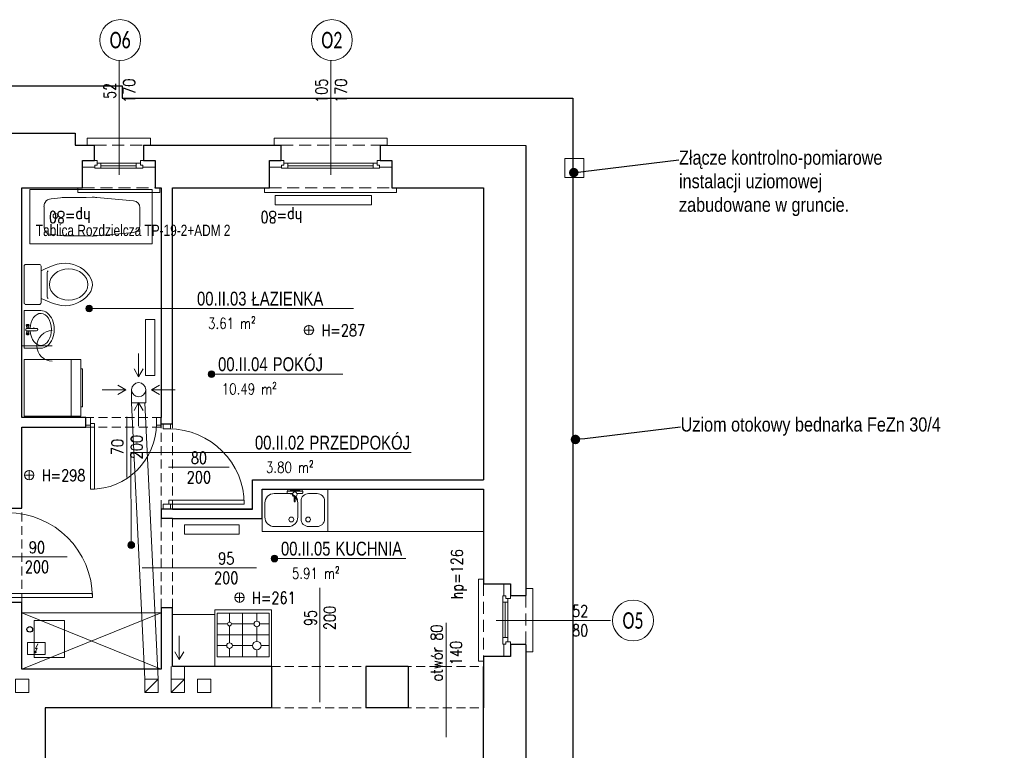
# Model space of a CAD drawing. Header units: millimetres. Extents: x 284606 to 628701, y -213781 to -93475.
# Tile 91 of 102: x 314230 to 315275, y -104410 to -103634. Entities that reach past the tile are written whole.
import ezdxf
from ezdxf import colors
from ezdxf.entities.mleader import LeaderData, LeaderLine
from ezdxf.enums import TextEntityAlignment as Align
from ezdxf.lldxf.tags import DXFTag
from ezdxf.math import Vec2, Vec3

# ---------------------------------------------------------------- set-up
doc = ezdxf.new("R2010")
doc.units = ezdxf.units.MM
doc.linetypes.add('ACAD_ISO10W100', pattern=[18, 12, -3, 0, -3])
doc.linetypes.add('HIDDEN', pattern=[9.525, 6.35, -3.175])
doc.layers.get('0').update_dxf_attribs({"lineweight": 0})
for name, color, linetype, lineweight in [('!STR_Konstrukcja 0.20', 200, 'Continuous', 20), ('!STR_Konstrukcja 0.30', 64, 'Continuous', 30), ('!STR_Ocieplenie 0.05', 1, 'Continuous', 5), ('!STR_Opisy 0.09', 8, 'Continuous', 9), ('!STR_Przerywana 0.09', 8, 'HIDDEN', 9), ('!STR_Stolarka drzwiowa', 8, 'Continuous', 15), ('!STR_Stolarka okienna', 72, 'Continuous', 15), ('EKO Opisy 0.09', 8, 'Continuous', 9), ('I-ee-tekst', 7, 'Continuous', 13), ('I-ee-uziom', 4, 'Continuous', 30)]:
    doc.layers.add(name, color=color, linetype=linetype, lineweight=lineweight)
for name, color, linetype, lineweight, true_color in [('!STR_Ogrzewanie grzejniki', 7, 'Continuous', 15, 0xd10000), ('!STR_Oświetlenie', 7, 'ACAD_ISO10W100', 5, 0xefb42a), ('!STR_Wentylacja', 7, 'Continuous', 15, 0x3399ff), ('EKO Wyposażenie', 7, 'Continuous', 5, 0x919191), ('IS_Powrót', 5, 'SOLID', 30, 0x0000ff)]:
    doc.layers.add(name, color=color, linetype=linetype, lineweight=lineweight, true_color=true_color)
doc.styles.add('AB_Arial', font='NirmalaS.ttf')
doc.styles.add('E_simplex', font='arial.ttf', dxfattribs={"width": 0.75})
doc.styles.add('EKO 1-10', font='romans.shx', dxfattribs={"width": 0.8, "height": 15})
doc.styles.add('EKO 1-5', font='romans.shx', dxfattribs={"width": 0.8, "height": 10})
doc.styles.add('EKO CM 1-50', font='calibri.ttf', dxfattribs={"width": 0.8, "height": 12.5})
doc.styles.get("Standard").update_dxf_attribs({"font": 'calibri.ttf'})
tags = doc.linetypes.add('DASH', pattern=[15, 10, -5]).pattern_tags.tags
tags[6:7] = [DXFTag(74, 4), DXFTag(75, 0), DXFTag(340, '0'), DXFTag(46, 0.0), DXFTag(50, 0.0), DXFTag(44, 0.0), DXFTag(45, 0.0)]
tags[4:5] = [DXFTag(74, 4), DXFTag(75, 0), DXFTag(340, '0'), DXFTag(46, 0.0), DXFTag(50, 0.0), DXFTag(44, 0.0), DXFTag(45, 0.0)]
tags = doc.linetypes.add('SOLID', pattern=[10, 10, 0]).pattern_tags.tags
tags[6:7] = [DXFTag(74, 4), DXFTag(75, 0), DXFTag(340, '0'), DXFTag(46, 0.0), DXFTag(50, 0.0), DXFTag(44, 0.0), DXFTag(45, 0.0)]
tags[4:5] = [DXFTag(74, 4), DXFTag(75, 0), DXFTag(340, '0'), DXFTag(46, 0.0), DXFTag(50, 0.0), DXFTag(44, 0.0), DXFTag(45, 0.0)]

# ---------------------------------------------------------------- blocks, each defined once
blk = doc.blocks.new('*U135')
at = {"layer": '!STR_Opisy 0.09', "linetype": 'Continuous'}
blk.add_line((0, 32.1), (0, -89.2), dxfattribs=at)
at = {"layer": '!STR_Opisy 0.09', "ltscale": 0.7, "style": 'EKO 1-5', "width": 0.8}
blk.add_attdef('WYS', text='', height=12.5, rotation=270, dxfattribs=at).set_placement((-10.5, 0), align=Align.MIDDLE_CENTER)
at = {"layer": '!STR_Opisy 0.09', "linetype": 'Continuous', "style": 'EKO 1-5', "width": 0.8}
blk.add_attdef('SZER', text='', height=12.5, rotation=270, dxfattribs=at).set_placement((0, 0), align=Align.BOTTOM_CENTER)
blk.add_attdef('HP=', (30.1, -127.7), '', height=12.5, rotation=180, dxfattribs=at)
blk = doc.blocks.new('*U151')
at = {"layer": '!STR_Opisy 0.09', "linetype": 'Continuous'}
blk.add_line((-43.3, 63.3), (-43.3, -0.9), dxfattribs=at)
at = {"layer": '!STR_Stolarka drzwiowa'}
for points in [[(0, 0), (0, 90), (-4.4, 90), (-4.4, 0)], [(-90, -6.2), (-95, -6.2), (-95, 1.8), (-90, 1.8)], [(5, -6.2), (0, -6.2), (0, 1.8), (5, 1.8)]]:
    blk.add_lwpolyline(points, close=True, dxfattribs=at)
blk.add_arc((0, 0), 90, 90, 180, dxfattribs=at)
at = {"layer": '!STR_Opisy 0.09', "linetype": 'Continuous', "style": 'EKO 1-10', "width": 0.8}
blk.add_attdef('SZER', text='', height=12.5, rotation=90, dxfattribs=at).set_placement((-43.3, 31.2), align=Align.BOTTOM_CENTER)
at = {"layer": '!STR_Opisy 0.09', "ltscale": 0.7, "style": 'EKO 1-10', "width": 0.8}
blk.add_attdef('WYS', text='', height=12.5, rotation=90, dxfattribs=at).set_placement((-32.7, 31.2), align=Align.MIDDLE_CENTER)
blk = doc.blocks.new('el. podgrzewacz przepływowy')
at = {"ltscale": 5}
blk.add_lwpolyline([(-17.2, -16.9), (12.8, -16.9), (12.8, -36.9), (-17.2, -36.9), (-17.2, -16.9)], dxfattribs=at)
for points in [[(0.1, -18.8), (-3.6, -27.3), (-0.7, -26.6), (-4.8, -34.7)], [(-2.2, -32.7), (-4.8, -34.7), (-4.7, -31.4)]]:
    blk.add_lwpolyline(points)
blk = doc.blocks.new('*U103')
for p, q in [((-2.1, 79.9), (-181.9, 70.3)), ((2.1, 0.1), (-2.1, 79.9)), ((-181.9, 70.3), (-177.6, -9.5)), ((-99.8, 62.8), (-153.9, 55)), ((-93, 63.6), (-84.3, 64)), ((-56.2, 65.3), (-84.3, 64)), ((-32.9, 64.4), (-46.3, 65.3)), ((-162.6, 44.4), (-161.9, 31.3)), ((-20.8, 38.9), (-21.6, 53.8)), ((-161.3, 18.3), (-161.9, 31.3)), ((-20.8, 38.9), (-20, 24)), ((-177.6, -9.5), (2.1, 0.1)), ((-96.9, 6.7), (-151.5, 8.7)), ((-89.9, 6.6), (-81.3, 7.2)), ((-53.2, 8.9), (-81.3, 7.2)), ((-30.1, 12.3), (-43.4, 9.9))]:
    blk.add_line(p, q)
blk.add_circle((-37.7, 39.1), 3.43)
for centre, radius, start, end in [((-91.3, 21.3), 42.4, 92.3418, 101.6861), ((-51.1, 13.2), 52.3, 84.7852, 95.653), ((-32, 54.1), 10.3, 33.0348, 94.5485), ((-38.8, 51.6), 17.4, 6.9775, 27.6922), ((-152.5, 44.9), 10.2, 98.2391, 183.0582), ((-151.1, 18.9), 10.2, 183.0582, 267.8774), ((-30.4, 22.5), 10.3, 271.568, 333.0828), ((-37.4, 24.3), 17.4, 338.425, 359.139), ((-92.7, 48.9), 42.4, 264.4303, 273.7747), ((-53.7, 61.2), 52.3, 270.4635, 281.3312)]:
    blk.add_arc(centre, radius, start, end)
blk = doc.blocks.new('*U101')
for p, q in [((30, 30), (30, -30)), ((30, 30), (90, 30)), ((80, 30), (80, -30)), ((90, 30), (90, -30)), ((30, -30), (90, -30))]:
    blk.add_line(p, q)
blk.add_lwpolyline([(90, -20), (92, -20), (92, 20), (90, 20)])
blk = doc.blocks.new('*U102')
for p, q in [((19.3, 0), (-19.3, 0)), ((-21.3, -16), (-21.3, -2)), ((21.3, -16), (21.3, -2)), ((-19.3, -18), (19.3, -18)), ((13.1, -24.4), (-12.8, -24.4))]:
    blk.add_line(p, q)
for centre, start, end in [((-19.3, -2), 90, 180), ((19.3, -2), 360, 90), ((-19.3, -16), 180, 270), ((19.3, -16), 270, 360), ((-12.8, -26.4), 90, 154.5293), ((13.1, -26.4), 24.5682, 90)]:
    blk.add_arc(centre, 2, start, end)
blk.add_ellipse((0.1, -47.2), major_axis=(0, -20.4), ratio=0.810803)
blk.add_open_spline([(14.9, -18), (20, -29.2), (28.9, -49.7), (0.7, -82.8), (-29.4, -50.2), (-20, -29.2), (-14.6, -18)], degree=3, knots=[1.212901, 1.212901, 1.212901, 1.212901, 36.090844, 64.924591, 94.904253, 129.876154, 129.876154, 129.876154, 129.876154])
blk = doc.blocks.new('*U118')
at = {"linetype": 'Continuous'}
for p, q in [((31.3, 0), (-31.3, 0)), ((31.3, -27.6), (31.3, 0)), ((-31.3, -27.6), (-31.3, 0)), ((-5.5, -3.8), (-7.7, -3.4)), ((-5.5, -7.9), (-7.7, -8.3)), ((-4.8, -4.2), (-2.4, -4.2)), ((-4.8, -7.3), (-2.4, -8.5)), ((-2.4, -20.6), (-2.4, -4)), ((-1.2, -2.8), (0.4, -2.8)), ((1.6, -4), (1.6, -20.6)), ((1.6, -4.2), (4.1, -4.2)), ((1.6, -8.5), (4, -7.3)), ((4.7, -3.8), (6.9, -3.4)), ((4.7, -7.9), (6.9, -8.3)), ((-0.2, -22.4), (-0.6, -22.4))]:
    blk.add_line(p, q, dxfattribs=at)
for centre, radius, start, end in [((-0.3, -15.9), 2.89, 138.1635, 221.8365), ((-1.2, -4), 1.2, 90, 180), ((0.4, -4), 1.2, 0, 90), ((-0.3, -15.9), 2.89, 311.1962, 48.8038), ((-0.6, -20.6), 1.8, 180, 270), ((-0.2, -20.6), 1.8, 270, 0)]:
    blk.add_arc(centre, radius, start, end, dxfattribs=at)
for centre, major_axis, ratio, start_param, end_param in [((0, -27.6), (-26.6, 0), 0.662269, 4.803016, 10.93344), ((-7.8, -5.8), (0, -2.47), 0.476554, 5.436764, 10.271199), ((-5.5, -5.8), (0, -2.05), 0.476554, 0, 3.141593), ((0, -27.6), (-31.3, 0), 0.713042, 0, 3.141593)]:
    blk.add_ellipse(centre, major_axis=major_axis, ratio=ratio, start_param=start_param, end_param=end_param, dxfattribs=at)
blk.add_ellipse((-8.1, -5.8), major_axis=(0, -2.05), ratio=0.476554, dxfattribs=at)
at = {"linetype": 'Continuous', "extrusion": (3.22359e-14, 3.55849e-14, -1)}
for centre, major_axis, start_param, end_param in [((4.7, -5.8), (0, -2.05), 0, 3.141593), ((7, -5.8), (0, -2.47), 5.436764, 10.271199)]:
    blk.add_ellipse(centre, major_axis=major_axis, ratio=0.476554, start_param=start_param, end_param=end_param, dxfattribs=at)
blk.add_ellipse((7.3, -5.8), major_axis=(0, -2.05), ratio=0.476554, dxfattribs=at)
blk = doc.blocks.new('*U142')
at = {"layer": '!STR_Opisy 0.09', "linetype": 'Continuous'}
blk.add_line((38.5, 6.9), (38.5, -57.3), dxfattribs=at)
at = {"layer": '!STR_Stolarka drzwiowa'}
for points in [[(-5, 6.2), (0, 6.2), (0, -1.8), (-5, -1.8)], [(0, 0), (0, -70), (4.4, -70), (4.4, 0)], [(70, 6.2), (75, 6.2), (75, -1.8), (70, -1.8)]]:
    blk.add_lwpolyline(points, close=True, dxfattribs=at)
blk.add_arc((0, 0), 70, 270, 0, dxfattribs=at)
at = {"layer": '!STR_Opisy 0.09', "linetype": 'Continuous', "style": 'EKO 1-10', "width": 0.8}
blk.add_attdef('SZER', text='', height=12.5, rotation=90, dxfattribs=at).set_placement((38.5, -25.2), align=Align.BOTTOM_CENTER)
at = {"layer": '!STR_Opisy 0.09', "ltscale": 0.7, "style": 'EKO 1-10', "width": 0.8}
blk.add_attdef('WYS', text='', height=12.5, rotation=90, dxfattribs=at).set_placement((49, -25.2), align=Align.MIDDLE_CENTER)
blk = doc.blocks.new('wysokosc2')
at = {"ltscale": 2}
for points in [[(-5.1, 0), (5, 0)], [(0, 5.1), (0, -5.1)]]:
    blk.add_lwpolyline(points, dxfattribs=at)
blk.add_circle((0, 0), 5.03, dxfattribs=at)
at = {"ltscale": 2, "style": 'EKO 1-5', "width": 0.8}
blk.add_attdef('WYS', (13.3, -6), '', height=12.5, dxfattribs=at)
blk = doc.blocks.new('*U155')
at = {"layer": '!STR_Opisy 0.09', "linetype": 'Continuous'}
blk.add_line((-39.3, 63.9), (-39.3, -0.3), dxfattribs=at)
at = {"layer": '!STR_Stolarka drzwiowa'}
for points in [[(0, 0), (0, 80), (-4.4, 80), (-4.4, 0)], [(-80, -6.2), (-85, -6.2), (-85, 1.8), (-80, 1.8)], [(5, -6.2), (0, -6.2), (0, 1.8), (5, 1.8)]]:
    blk.add_lwpolyline(points, close=True, dxfattribs=at)
blk.add_arc((0, 0), 80, 90, 180, dxfattribs=at)
at = {"layer": '!STR_Opisy 0.09', "linetype": 'Continuous', "style": 'EKO 1-10', "width": 0.8}
blk.add_attdef('SZER', text='', height=12.5, rotation=90, dxfattribs=at).set_placement((-39.3, 31.8), align=Align.BOTTOM_CENTER)
at = {"layer": '!STR_Opisy 0.09', "ltscale": 0.7, "style": 'EKO 1-10', "width": 0.8}
blk.add_attdef('WYS', text='', height=12.5, rotation=90, dxfattribs=at).set_placement((-28.7, 31.8), align=Align.MIDDLE_CENTER)
blk = doc.blocks.new('*U120')
at = {"layer": '!STR_Opisy 0.09', "linetype": 'Continuous'}
blk.add_line((0, 32.1), (0, -89.2), dxfattribs=at)
at = {"layer": '!STR_Opisy 0.09', "ltscale": 0.7, "style": 'EKO 1-5', "width": 0.8}
blk.add_attdef('WYS', text='', height=12.5, rotation=270, dxfattribs=at).set_placement((-10.5, 0), align=Align.MIDDLE_CENTER)
at = {"layer": '!STR_Opisy 0.09', "linetype": 'Continuous', "style": 'EKO 1-5', "width": 0.8}
blk.add_attdef('SZER', text='', height=12.5, rotation=270, dxfattribs=at).set_placement((0, 0), align=Align.BOTTOM_CENTER)
blk.add_attdef('HP=', (50.5, -134.6), '', height=12.5, rotation=180, dxfattribs=at)
blk = doc.blocks.new('*U106')
blk.add_lwpolyline([(70, -45), (0, -45), (0, 0), (70, 0)], close=True)
for points in [[(20.6, -4.6), (11.6, -4.6, 0.414214), (3.6, -12.6), (3.6, -31.6, 0.414214), (11.6, -39.6), (20.6, -39.6, 0.414214), (28.6, -31.6), (28.6, -12.6, 0.414214)], [(42, -39.6), (57, -39.6, 0.414214), (67, -29.6), (67, -14.6, 0.414214), (57, -4.6), (42, -4.6, 0.414214), (32, -14.6), (32, -29.6, 0.414214)]]:
    blk.add_lwpolyline(points, format="xyb", close=True)
for centre in [(21.1, -32.1), (38.9, -32.1)]:
    blk.add_circle(centre, 2.54)
blk = doc.blocks.new('*U107')
for p, q in [((-11.1, 2.2), (-11.6, 1.6)), ((-11.6, 1.6), (-7.9, -0.1)), ((-7.6, 0.8), (-11.1, 2.2)), ((-4.9, 7.5), (-4.6, 1.8)), ((-2.9, 8.1), (-4.4, 8)), ((-0.4, 7.7), (-2.4, 7.6)), ((-1.5, -7.8), (-2.4, 7.6)), ((-2.4, 7.6), (-2.2, 5.1)), ((-2.2, 5.1), (-0.2, 5.2)), ((-0.7, -5.3), (-1.2, 5.2)), ((-0.2, 5.2), (-0.4, 7.7)), ((-13.4, -0.7), (-13.4, -1.2)), ((-8, -0.2), (-13.2, -0.5)), ((-13.1, -1.5), (-7.9, -1.2)), ((-4.3, -2.8), (-4, -8)), ((-3.5, -8.5), (-2, -8.4)), ((0.3, -5.2), (-1.7, -5.3)), ((-1.7, -5.3), (-1.5, -7.8)), ((-1.5, -7.8), (0.5, -7.7)), ((0.5, -7.7), (0.3, -5.2))]:
    blk.add_line(p, q)
blk.add_circle((-5.4, -0.5), 2.5)
for centre, radius, start, end in [((-4.4, 7.5), 0.5, 93.0582, 183.0582), ((-2.9, 7.6), 0.5, 3.0582, 93.0582), ((-13.2, -0.7), 0.25, 93.0582, 183.0582), ((-13.2, -1.2), 0.25, 183.0582, 273.0582), ((-3.5, -8), 0.5, 183.0582, 273.0582), ((-2, -7.9), 0.5, 273.0582, 3.0582)]:
    blk.add_arc(centre, radius, start, end)
blk = doc.blocks.new('*U100')
for p, q in [((0, -60), (0, 0)), ((0, 0), (60, 0)), ((10, -57.5), (10, -2.5)), ((10, -2.5), (56.5, -2.5)), ((22, -12.5), (22, -2.5)), ((33.5, -2.5), (33.5, -57.5)), ((45, -2.5), (45, -13.5)), ((56.5, -2.5), (56.5, -57.5)), ((60, 0), (60, -60)), ((10, -15.5), (19, -15.5)), ((22, -40), (22, -18.5)), ((25, -15.5), (43, -15.5)), ((45, -17.5), (45, -41.5)), ((47, -15.5), (56.5, -15.5)), ((10, -29.2), (56.5, -29.2)), ((17.5, -44.5), (10, -44.5)), ((22, -57.5), (22, -49)), ((42, -44.5), (26.5, -44.5)), ((45, -47.5), (45, -57.5)), ((56.5, -44.5), (48, -44.5)), ((5, -60), (0, -60)), ((60, -60), (5, -60)), ((5, -60), (5, -60)), ((56.5, -57.5), (10, -57.5))]:
    blk.add_line(p, q)
for centre, radius in [((22, -15.5), 3), ((45, -15.5), 2), ((22, -44.5), 4.5), ((45, -44.5), 3)]:
    blk.add_circle(centre, radius)
blk = doc.blocks.new('*U154')
at = {"layer": '!STR_Opisy 0.09', "linetype": 'Continuous'}
blk.add_line((0, 32.1), (0, -89.2), dxfattribs=at)
at = {"layer": '!STR_Opisy 0.09', "ltscale": 0.7, "style": 'EKO 1-5', "width": 0.8}
blk.add_attdef('WYS', text='', height=12.5, rotation=270, dxfattribs=at).set_placement((-10.5, 0), align=Align.MIDDLE_CENTER)
at = {"layer": '!STR_Opisy 0.09', "linetype": 'Continuous', "style": 'EKO 1-5', "width": 0.8}
blk.add_attdef('SZER', text='', height=12.5, rotation=270, dxfattribs=at).set_placement((0, 0), align=Align.BOTTOM_CENTER)
blk.add_attdef('HP=', (22.5, -124.5), '', height=12.5, rotation=180, dxfattribs=at)
blk = doc.blocks.new('*U459')
at = {"ltscale": 0.3}
blk.add_hatch(color=256, dxfattribs=at).paths.add_polyline_path([(-0.9, 50, 1), (6.8, 50, 1)])
at = {"ltscale": 1.5}
blk.add_line((17.6, 50), (154.6, 50), dxfattribs=at)
at = {"ltscale": 0.3}
blk.add_lwpolyline([(17.6, 50), (3, 50)], dxfattribs=at)
blk.add_circle((3, 50), 3.86, dxfattribs=at)
at = {"ltscale": 1.5, "width": 0.8}
for tag, p, height, style in [('NR_POM.', (10.5, 53.4), 16, 'AB_Arial'), ('NAZWA_POMIESZCZENIA', (66.9, 53.4), 16, 'AB_Arial'), ('POSADZKA', (9.1, 4), 12.5, 'EKO 1-5')]:
    blk.add_attdef(tag, p, '', height=height, rotation=0, dxfattribs=dict(at, style=style))
at = {"ltscale": 1.5, "style": 'EKO 1-5', "width": 0.8}
blk.add_attdef('POWIERZCHNIA', text='', height=12.5, rotation=0, dxfattribs=at).set_placement((78.1, 22.9), align=Align.BOTTOM_RIGHT)
blk = doc.blocks.new('*U467')
at = {"ltscale": 0.3}
blk.add_hatch(color=256, dxfattribs=at).paths.add_polyline_path([(-117.8, 50, 1), (-110.1, 50, 1)])
at = {"ltscale": 1.5}
blk.add_line((17.6, 50), (190.8, 50), dxfattribs=at)
at = {"ltscale": 0.3}
blk.add_lwpolyline([(17.6, 50), (3, 50)], dxfattribs=at)
blk.add_circle((-113.9, 50), 3.86, dxfattribs=at)
at = {"ltscale": 1.5, "width": 0.8}
for tag, p, height, style in [('NR_POM.', (10.5, 53.4), 16, 'AB_Arial'), ('NAZWA_POMIESZCZENIA', (66.9, 53.4), 16, 'AB_Arial'), ('POSADZKA', (9.1, 4), 12.5, 'EKO 1-5')]:
    blk.add_attdef(tag, p, '', height=height, rotation=0, dxfattribs=dict(at, style=style))
at = {"ltscale": 1.5, "style": 'EKO 1-5', "width": 0.8}
blk.add_attdef('POWIERZCHNIA', text='', height=12.5, rotation=0, dxfattribs=at).set_placement((78.1, 22.9), align=Align.BOTTOM_RIGHT)
blk = doc.blocks.new('*U468')
at = {"ltscale": 0.3}
blk.add_hatch(color=256, dxfattribs=at).paths.add_polyline_path([(-136, -56.7, 1), (-128.2, -56.7, 1)])
at = {"ltscale": 1.5}
blk.add_line((17.6, 50), (190.8, 50), dxfattribs=at)
at = {"ltscale": 0.3}
blk.add_lwpolyline([(17.6, 50), (3, 50)], dxfattribs=at)
blk.add_circle((-132.1, -56.7), 3.86, dxfattribs=at)
at = {"ltscale": 1.5, "width": 0.8}
for tag, p, height, style in [('NR_POM.', (10.5, 53.4), 16, 'AB_Arial'), ('NAZWA_POMIESZCZENIA', (66.9, 53.4), 16, 'AB_Arial'), ('POSADZKA', (9.1, 4), 12.5, 'EKO 1-5')]:
    blk.add_attdef(tag, p, '', height=height, rotation=0, dxfattribs=dict(at, style=style))
at = {"ltscale": 1.5, "style": 'EKO 1-5', "width": 0.8}
blk.add_attdef('POWIERZCHNIA', text='', height=12.5, rotation=0, dxfattribs=at).set_placement((78.1, 22.9), align=Align.BOTTOM_RIGHT)
blk = doc.blocks.new('KÓLKO')
at = {"layer": '!STR_Opisy 0.09'}
blk.add_circle((0, -15.51), 15.51, dxfattribs=at)
at = {"layer": '!STR_Opisy 0.09', "style": 'EKO 1-10', "width": 0.8}
blk.add_attdef('NR', text='', height=15, dxfattribs=at).set_placement((0, -15.51), align=Align.MIDDLE_CENTER)
blk = doc.blocks.new('nowe gniazdko')
at = {"layer": '!STR_Oświetlenie', "color": 3, "linetype": 'ByBlock', "lineweight": 5, "ltscale": 0.5, "true_color": 0x00f000}
blk.add_line((0, 32.4), (0, 0), dxfattribs=at)
blk.add_arc((0, 32.4), 16.2, 180, 0, dxfattribs=at)
blk = doc.blocks.new('_Dot')
at = {"color": 0, "linetype": 'ByBlock', "lineweight": -2}
blk.add_line((-0.5, 0), (-1, 0), dxfattribs=at)
at = {"color": 0, "linetype": 'ByBlock', "const_width": 0.5}
blk.add_lwpolyline([(-0.25, 0, 1), (0.25, 0, 1)], format="xyb", close=True, dxfattribs=at)

msp = doc.modelspace()

# ---------------------------------------------------------------- linework, layer by layer
at = {"layer": '!STR_Konstrukcja 0.20', "color": 8, "linetype": 'Continuous', "lineweight": 15}
for points in [[(314309.2, -103767.7), (314301.7, -103767.7), (314301.7, -103760.2), (314368.7, -103760.2), (314368.7, -103767.7), (314361.2, -103767.7)], [(314507.4, -103767.7), (314499.9, -103767.7), (314499.9, -103760.2), (314619.9, -103760.2), (314619.9, -103767.7), (314612.4, -103767.7)], [(314296.7, -103812.7), (314291.7, -103812.7), (314291.7, -103817.7), (314378.7, -103817.7), (314378.7, -103812.7), (314373.7, -103812.7)], [(314494.9, -103812.7), (314489.9, -103812.7), (314489.9, -103817.7), (314629.9, -103817.7), (314629.9, -103812.7), (314624.9, -103812.7)]]:
    msp.add_lwpolyline(points, dxfattribs=at)
at = {"layer": '!STR_Konstrukcja 0.20', "color": 253, "linetype": 'Continuous', "lineweight": 15, "true_color": 0x999999}
for points in [[(314722, -104233.1), (314722, -104228.1), (314717, -104228.1), (314717, -104315.1), (314722, -104315.1), (314722, -104310.1)], [(314767.1, -104245.6), (314767.1, -104238.1), (314774.6, -104238.1), (314774.6, -104305.1), (314767.1, -104305.1), (314767.1, -104297.6)]]:
    msp.add_lwpolyline(points, dxfattribs=at)
at = {"layer": '!STR_Konstrukcja 0.30', "color": 8, "ltscale": 1.5}
for p, q in [((314300.1, -104066.7), (314300.1, -104056.7)), ((314380.1, -104066.7), (314380.1, -104056.7)), ((314392.1, -104063.7), (314380.1, -104063.7)), ((314201.7, -104152.7), (314232.1, -104152.7)), ((314392.1, -104153.7), (314380.1, -104153.7)), ((314392.1, -104163.7), (314380.1, -104163.7)), ((314201.7, -104252.7), (314232.1, -104252.7)), ((314392.1, -104258.7), (314380.1, -104258.7)), ((314497.1, -104320.7), (314497.1, -104364.7)), ((314597.1, -104320.7), (314597.1, -104364.7)), ((314642.1, -104320.7), (314642.1, -104364.7))]:
    msp.add_line(p, q, dxfattribs=at)
for points in [[(314138.7, -103754.7), (314288.7, -103754.7), (314288.7, -103767.7), (314309.2, -103767.7)], [(314361.2, -103767.7), (314507.4, -103767.7)], [(314612.4, -103767.7), (314767.1, -103767.8), (314767.1, -104245.6)], [(314300.1, -104056.7), (314232.1, -104056.7), (314232.1, -103812.7), (314296.7, -103812.7)], [(314373.7, -103812.7), (314380.1, -103812.7), (314380.1, -104056.7)], [(314392.1, -104063.7), (314392.1, -103812.7), (314494.9, -103812.7)], [(314624.9, -103812.7), (314722.1, -103812.7), (314722.1, -104122.7), (314722, -104122.7)], [(314232.1, -104152.7), (314232.1, -104066.7), (314300.1, -104066.7)], [(314392.1, -104153.7), (314477.1, -104153.7), (314477.1, -104122.7), (314722.1, -104122.7)], [(314392.1, -104163.7), (314487.1, -104163.7), (314487.1, -104132.7), (314722.1, -104132.7)], [(314722, -104132.7), (314722.1, -104132.7), (314722.1, -104233.1)], [(314380.1, -104153.7), (314380.1, -104163.7)], [(314477.1, -104153.7), (314392.1, -104153.7)], [(314392.1, -104163.7), (314487.1, -104163.7)], [(314380.1, -104258.7), (314380.1, -104323.7), (314232.1, -104323.7), (314232.1, -104252.7)], [(314497.1, -104320.7), (314392.1, -104320.7), (314392.1, -104258.7)], [(314767.1, -104297.6), (314767.1, -104560.3)], [(314722, -104310.1), (314722, -104364.7), (314722, -104320.7)], [(314642.1, -104320.7), (314597.1, -104320.7)], [(314497.1, -104364.7), (314257.1, -104364.7), (314257.1, -104864.7), (314476.9, -104864.7)], [(314642.1, -104364.7), (314597.1, -104364.7)], [(314606.9, -104864.7), (314722.1, -104864.7), (314722.1, -104364.7), (314722, -104364.7)]]:
    msp.add_lwpolyline(points, dxfattribs=at)
at = {"layer": '!STR_Konstrukcja 0.30', "color": 8, "ltscale": 2}
for points in [[(314296.7, -103812.7), (314296.7, -103783.8), (314309.2, -103783.8), (314309.2, -103767.7)], [(314361.2, -103767.7), (314361.2, -103783.8), (314373.7, -103783.8), (314373.7, -103812.7)], [(314494.9, -103812.7), (314494.9, -103783.8), (314507.4, -103783.8), (314507.4, -103767.7)], [(314612.4, -103767.7), (314612.4, -103783.8), (314624.9, -103783.8), (314624.9, -103812.7)]]:
    msp.add_lwpolyline(points, dxfattribs=at)
at = {"layer": '!STR_Konstrukcja 0.30', "color": 253, "ltscale": 2, "true_color": 0x999999}
for points in [[(314722, -104233.1), (314750.9, -104233.1), (314750.9, -104245.6), (314767.1, -104245.6)], [(314767.1, -104297.6), (314750.9, -104297.6), (314750.9, -104310.1), (314722, -104310.1)]]:
    msp.add_lwpolyline(points, dxfattribs=at)
at = {"layer": '!STR_Ocieplenie 0.05', "color": 8, "ltscale": 1.5}
for p, q in [((314335.2, -103767.7), (314335.6, -103767.7)), ((314361.2, -103767.7), (314507.4, -103767.7))]:
    msp.add_line(p, q, dxfattribs=at)
at = {"layer": '!STR_Opisy 0.09', "color": 8}
msp.add_line((314303.6, -103941), (314417.9, -103941), dxfattribs=at)
msp.add_lwpolyline([(314472.6, -104093.8), (314347.9, -104093.8), (314348.4, -104191.9)], dxfattribs=at)
at = {"layer": '!STR_Przerywana 0.09', "color": 8, "ltscale": 1.5}
for p, q in [((314380.1, -104056.7), (314300.1, -104056.7)), ((314380.2, -104056.7), (314300.2, -104056.7)), ((314380.1, -104066.7), (314300.1, -104066.7)), ((314380.1, -104153.7), (314380.1, -104063.7)), ((314392.1, -104153.7), (314392.1, -104063.7)), ((314232.1, -104252.7), (314232.1, -104152.7)), ((314380.1, -104258.7), (314380.1, -104163.7)), ((314392.1, -104258.7), (314392.1, -104163.7)), ((314497.1, -104320.7), (314597.1, -104320.7)), ((314622, -104320.7), (314722, -104320.7)), ((314497.1, -104364.7), (314597.1, -104364.7)), ((314622, -104364.7), (314722, -104364.7))]:
    msp.add_line(p, q, dxfattribs=at)
at = {"layer": '!STR_Przerywana 0.09', "color": 8, "ltscale": 2}
for points in [[(314309.2, -103767.7), (314361.2, -103767.7)], [(314507.4, -103767.7), (314612.4, -103767.7)], [(314296.7, -103812.7), (314373.7, -103812.7)], [(314494.9, -103812.7), (314624.9, -103812.7)]]:
    msp.add_lwpolyline(points, dxfattribs=at)
at = {"layer": '!STR_Przerywana 0.09', "color": 253, "ltscale": 2, "true_color": 0x999999}
for points in [[(314722, -104233.1), (314722, -104310.1)], [(314767.1, -104245.6), (314767.1, -104297.6)]]:
    msp.add_lwpolyline(points, dxfattribs=at)
at = {"layer": '!STR_Stolarka okienna', "color": 8, "ltscale": 0.3}
for points in [[(314296.7, -103790.9), (314296.7, -103783.8), (314312.1, -103783.8), (314312.1, -103788.9), (314309.6, -103788.9), (314309.6, -103790.9), (314296.7, -103790.9)], [(314373.7, -103790.9), (314373.7, -103783.8), (314358.2, -103783.8), (314358.2, -103788.9), (314360.7, -103788.9), (314360.7, -103790.9), (314373.7, -103790.9)], [(314494.9, -103790.9), (314494.9, -103783.8), (314510.3, -103783.8), (314510.3, -103788.9), (314507.8, -103788.9), (314507.8, -103790.9), (314494.9, -103790.9)], [(314624.9, -103790.9), (314624.9, -103783.8), (314609.3, -103783.8), (314609.3, -103788.9), (314611.8, -103788.9), (314611.8, -103790.9), (314624.9, -103790.9)], [(314360.7, -103791.9), (314360.7, -103788.9), (314358.2, -103788.9), (314358.2, -103786.8), (314312.1, -103786.8), (314312.1, -103788.9), (314309.6, -103788.9), (314309.6, -103791.9), (314360.7, -103791.9)], [(314316.2, -103786.8), (314316.2, -103791.9)], [(314353.7, -103789.4), (314316.2, -103789.4)], [(314353.7, -103791.9), (314353.7, -103786.8)], [(314611.8, -103791.9), (314611.8, -103788.9), (314609.3, -103788.9), (314609.3, -103786.8), (314510.3, -103786.8), (314510.3, -103788.9), (314507.8, -103788.9), (314507.8, -103791.9), (314611.8, -103791.9)], [(314514.4, -103786.8), (314514.4, -103791.9)], [(314604.9, -103789.4), (314514.4, -103789.4)], [(314604.9, -103791.9), (314604.9, -103786.8)]]:
    msp.add_lwpolyline(points, dxfattribs=at)
at = {"layer": '!STR_Stolarka okienna', "color": 253, "ltscale": 0.3, "true_color": 0x999999}
for points in [[(314743.8, -104233.1), (314750.9, -104233.1), (314750.9, -104248.5), (314745.7, -104248.5), (314745.7, -104246), (314743.8, -104246), (314743.8, -104233.1)], [(314742.7, -104297.1), (314745.7, -104297.1), (314745.7, -104294.6), (314747.9, -104294.6), (314747.9, -104248.5), (314745.7, -104248.5), (314745.7, -104246), (314742.7, -104246), (314742.7, -104297.1)], [(314747.9, -104252.6), (314742.7, -104252.6)], [(314745.3, -104290.1), (314745.3, -104252.6)], [(314742.7, -104290.1), (314747.9, -104290.1)], [(314743.8, -104310.1), (314750.9, -104310.1), (314750.9, -104294.6), (314745.7, -104294.6), (314745.7, -104297.1), (314743.8, -104297.1), (314743.8, -104310.1)]]:
    msp.add_lwpolyline(points, dxfattribs=at)
at = {"layer": '!STR_Wentylacja', "color": 8, "ltscale": 1.5, "transparency": 33554472}
msp.add_line((314363.7, -104041), (314348.7, -104041), dxfattribs=at)
at = {"layer": '!STR_Wentylacja', "color": 8, "ltscale": 1.5}
for p, q in [((314390.8, -104334.4), (314390.8, -104320.7)), ((314404.8, -104334.4), (314404.8, -104320.7)), ((314362.8, -104348.4), (314376.8, -104334.4)), ((314390.8, -104348.4), (314404.8, -104334.4))]:
    msp.add_line(p, q, dxfattribs=at)
at = {"layer": '!STR_Wentylacja', "color": 8, "ltscale": 1.5, "transparency": 33554472}
for points in [[(314356.2, -103988.5), (314356.2, -104013.5), (314361.1, -104005.1), (314356.2, -104013.5), (314351.3, -104005.1)], [(314317.6, -104027.1), (314342.6, -104027.1), (314334.2, -104032), (314342.6, -104027.1), (314334.2, -104022.3)], [(314394.9, -104027.1), (314369.8, -104027.1), (314378.2, -104032), (314369.8, -104027.1), (314378.2, -104022.3)], [(314348.7, -104041), (314348.7, -104027.1)], [(314363.7, -104041), (314363.7, -104027.1)], [(314356.2, -104065.8), (314356.2, -104040.7), (314361.1, -104049.1), (314356.2, -104040.7), (314351.3, -104049.1)]]:
    msp.add_lwpolyline(points, dxfattribs=at)
at = {"layer": '!STR_Wentylacja', "color": 8, "linetype": 'DASH', "ltscale": 1.5}
msp.add_lwpolyline([(314348.7, -104041), (314362.7, -104041), (314376.8, -104334.4), (314362.8, -104334.4)], close=True, dxfattribs=at)
at = {"layer": '!STR_Wentylacja', "color": 8, "ltscale": 1.5}
msp.add_lwpolyline([(314399.3, -104288.4), (314399.3, -104313.5), (314394.5, -104305.1), (314399.3, -104313.5), (314404.2, -104305.1)], dxfattribs=at)
for points in [[(314225.5, -104334.4), (314225.5, -104348.4), (314239.5, -104348.4), (314239.5, -104334.4)], [(314362.8, -104334.4), (314362.8, -104348.4), (314376.8, -104348.4), (314376.8, -104334.4)], [(314390.8, -104334.4), (314390.8, -104348.4), (314404.8, -104348.4), (314404.8, -104334.4)], [(314418.8, -104334.4), (314418.8, -104348.4), (314432.8, -104348.4), (314432.8, -104334.4)]]:
    msp.add_lwpolyline(points, close=True, dxfattribs=at)
at = {"layer": '!STR_Wentylacja', "color": 8, "ltscale": 1.5, "transparency": 33554472}
msp.add_circle((314356.2, -104027.1), 7.5, dxfattribs=at)
at = {"color": 8}
for points in [[(314501.2, -103821), (314603.2, -103821), (314603.2, -103831), (314501.2, -103831)], [(314373.4, -103952.5), (314373.4, -104012.1), (314363.4, -104012.1), (314363.4, -103952.5)], [(314404.7, -104170.4), (314462.8, -104170.4), (314462.8, -104180.4), (314404.7, -104180.4)]]:
    msp.add_lwpolyline(points, close=True, dxfattribs=at)
at = {"layer": 'EKO Wyposażenie', "color": 8}
msp.add_line((314557.1, -104177.7), (314722, -104177.7), dxfattribs=at)
for points in [[(314232.1, -104323.7), (314380.1, -104323.7), (314380.1, -104263.7), (314232.1, -104263.7)], [(314437.1, -104265.7), (314392.1, -104265.7), (314392.1, -104320.7), (314437.1, -104320.7)], [(314245.2, -104272.1), (314277.5, -104272.1), (314277.5, -104311.3), (314245.2, -104311.3)]]:
    msp.add_lwpolyline(points, close=True, dxfattribs=at)
for points in [[(314232.1, -104323.7), (314380.1, -104263.7)], [(314380.1, -104323.7), (314232.1, -104263.7)]]:
    msp.add_lwpolyline(points, dxfattribs=at)
at = {"layer": 'I-ee-tekst', "color": 0}
msp.add_lwpolyline([(314808.5, -103781.9), (314828.5, -103781.9), (314828.5, -103801.9), (314808.5, -103801.9)], close=True, dxfattribs=at)
at = {"layer": 'I-ee-uziom', "ltscale": 1.5}
msp.add_lwpolyline([(312811.7, -103801.7), (313336.3, -103801.7), (313336.3, -103704.7), (314338.7, -103704.7), (314338.7, -103717.7), (314817.1, -103717.8), (314817.1, -104959.7), (314391.9, -104959.7), (314391.9, -104978.7), (313714.7, -104978.7), (313714.7, -104965.7), (313249.5, -104965.7), (313249.5, -104959.7), (312824.7, -104959.7), (312824.7, -104413.3), (312811.7, -104413.3)], close=True, dxfattribs=at)
at = {"layer": 'IS_Powrót', "color": 8, "linetype": 'ByBlock'}
msp.add_circle((314240.7, -104281.4), 3, dxfattribs=at)

# ---------------------------------------------------------------- block references
at = {"layer": '!STR_Konstrukcja 0.30', "color": 8, "ltscale": 1.5}
ref = msp.add_blockref('*U135', (314335.6, -103709.9), dxfattribs=dict(at, xscale=-1))
ref.add_attrib('SZER', '52', dxfattribs={"layer": '!STR_Opisy 0.09', "linetype": 'Continuous', "height": 12.5, "rotation": 90, "style": 'EKO 1-5', "width": 0.8}).set_placement((314335.6, -103709.9), align=Align.BOTTOM_CENTER)
ref.add_attrib('WYS', '170', dxfattribs={"layer": '!STR_Opisy 0.09', "ltscale": 0.7, "height": 12.5, "rotation": 90, "style": 'EKO 1-5', "width": 0.8}).set_placement((314346.1, -103709.9), align=Align.MIDDLE_CENTER)
ref.add_attrib('HP=', 'hp=80', (314305.5, -103837.6), dxfattribs={"layer": '!STR_Opisy 0.09', "linetype": 'Continuous', "height": 12.5, "rotation": 180, "style": 'EKO 1-5', "width": 0.8})
ref = msp.add_blockref('*U135', (314560.2, -103709.9), dxfattribs=dict(at, xscale=-1))
ref.add_attrib('SZER', '105', dxfattribs={"layer": '!STR_Opisy 0.09', "linetype": 'Continuous', "height": 12.5, "rotation": 90, "style": 'EKO 1-5', "width": 0.8}).set_placement((314560.2, -103709.9), align=Align.BOTTOM_CENTER)
ref.add_attrib('WYS', '170', dxfattribs={"layer": '!STR_Opisy 0.09', "ltscale": 0.7, "height": 12.5, "rotation": 90, "style": 'EKO 1-5', "width": 0.8}).set_placement((314570.8, -103709.9), align=Align.MIDDLE_CENTER)
ref.add_attrib('HP=', 'hp=80', (314530.1, -103837.6), dxfattribs={"layer": '!STR_Opisy 0.09', "linetype": 'Continuous', "height": 12.5, "rotation": 180, "style": 'EKO 1-5', "width": 0.8})
ref = msp.add_blockref('*U120', (314449.1, -104216.2), dxfattribs=dict(at, xscale=-1, rotation=270))
ref.add_attrib('SZER', '95', dxfattribs={"layer": '!STR_Opisy 0.09', "linetype": 'Continuous', "height": 12.5, "style": 'EKO 1-5', "width": 0.8}).set_placement((314449.1, -104216.2), align=Align.BOTTOM_CENTER)
ref.add_attrib('WYS', '200', dxfattribs={"layer": '!STR_Opisy 0.09', "ltscale": 0.7, "height": 12.5, "style": 'EKO 1-5', "width": 0.8}).set_placement((314449.1, -104226.7), align=Align.MIDDLE_CENTER)
ref = msp.add_blockref('*U154', (314824.7, -104272), dxfattribs=dict(at, xscale=-1, rotation=270))
ref.add_attrib('SZER', '52', dxfattribs={"layer": '!STR_Opisy 0.09', "linetype": 'Continuous', "height": 12.5, "style": 'EKO 1-5', "width": 0.8}).set_placement((314824.7, -104272), align=Align.BOTTOM_CENTER)
ref.add_attrib('WYS', '80', dxfattribs={"layer": '!STR_Opisy 0.09', "ltscale": 0.7, "height": 12.5, "style": 'EKO 1-5', "width": 0.8}).set_placement((314824.7, -104282.5), align=Align.MIDDLE_CENTER)
ref.add_attrib('HP=', 'hp=126', (314700.2, -104249.4), dxfattribs={"layer": '!STR_Opisy 0.09', "linetype": 'Continuous', "height": 12.5, "rotation": 90, "style": 'EKO 1-5', "width": 0.8})
ref = msp.add_blockref('*U120', (314682.5, -104306.5), dxfattribs=dict(at, xscale=-1))
ref.add_attrib('SZER', 'otwór 80', dxfattribs={"layer": '!STR_Opisy 0.09', "linetype": 'Continuous', "height": 12.5, "rotation": 90, "style": 'EKO 1-5', "width": 0.8}).set_placement((314682.5, -104306.5), align=Align.BOTTOM_CENTER)
ref.add_attrib('WYS', '140', dxfattribs={"layer": '!STR_Opisy 0.09', "ltscale": 0.7, "height": 12.5, "rotation": 90, "style": 'EKO 1-5', "width": 0.8}).set_placement((314693, -104306.5), align=Align.MIDDLE_CENTER)
at = {"layer": '!STR_Ocieplenie 0.05', "color": 8, "rotation": 270}
msp.add_blockref('nowe gniazdko', (314232.1, -103980.6), dxfattribs=at)
at = {"layer": '!STR_Ogrzewanie grzejniki', "color": 8, "lineweight": 35, "ltscale": 1.5, "xscale": 0.625, "yscale": 0.625, "zscale": 0.625}
msp.add_blockref('el. podgrzewacz przepływowy', (314249.1, -104284.9), dxfattribs=at)
at = {"layer": '!STR_Opisy 0.09', "color": 8}
ref = msp.add_blockref('*U467', (314408.5, -103987), dxfattribs=dict(at, xscale=0.9199999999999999, yscale=0.9199999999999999, zscale=0.9199999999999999))
ref.add_attrib('NAZWA_POM', 'ŁAZIENKA', (314476, -103937.8), dxfattribs={"layer": '0', "ltscale": 1.5, "height": 14.72, "rotation": 0, "style": 'AB_Arial', "width": 0.8})
ref.add_attrib('NUMER_POM', '00.II.03', (314418.1, -103937.8), dxfattribs={"layer": '0', "ltscale": 1.5, "height": 14.72, "rotation": 0, "style": 'AB_Arial', "width": 0.8})
ref.add_attrib('R-SURF', '3.61 m²', dxfattribs={"layer": '0', "ltscale": 1.5, "height": 11.5, "rotation": 0, "style": 'EKO 1-5', "width": 0.8}).set_placement((314480.3, -103965.9), align=Align.BOTTOM_RIGHT)
ref = msp.add_blockref('wysokosc2', (314536.9, -103963.8), dxfattribs=dict(at, xscale=-1, rotation=180))
ref.add_attrib('WYS', 'H=287', (314550.2, -103970.3), dxfattribs={"layer": '0', "ltscale": 2, "height": 12.5, "style": 'EKO 1-5', "width": 0.8})
ref = msp.add_blockref('*U459', (314430.8, -104056.6), dxfattribs=dict(at, xscale=0.9199999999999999, yscale=0.9199999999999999, zscale=0.9199999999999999))
ref.add_attrib('NAZWA_POM', 'POKÓJ', (314498.4, -104007.4), dxfattribs={"layer": '0', "ltscale": 1.5, "height": 14.72, "rotation": 0, "style": 'AB_Arial', "width": 0.8})
ref.add_attrib('NUMER_POM', '00.II.04', (314440.5, -104007.4), dxfattribs={"layer": '0', "ltscale": 1.5, "height": 14.72, "rotation": 0, "style": 'AB_Arial', "width": 0.8})
ref.add_attrib('R-SURF', '10.49 m²', dxfattribs={"layer": '0', "ltscale": 1.5, "height": 11.5, "rotation": 0, "style": 'EKO 1-5', "width": 0.8}).set_placement((314502.7, -104035.5), align=Align.BOTTOM_RIGHT)
ref = msp.add_blockref('*U468', (314469.9, -104139.8), dxfattribs=dict(at, xscale=0.9199999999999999, yscale=0.9199999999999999, zscale=0.9199999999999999))
ref.add_attrib('NAZWA_POM', 'PRZEDPOKÓJ', (314537.4, -104090.6), dxfattribs={"layer": '0', "ltscale": 1.5, "height": 14.72, "rotation": 0, "style": 'AB_Arial', "width": 0.8})
ref.add_attrib('NUMER_POM', '00.II.02', (314479.6, -104090.6), dxfattribs={"layer": '0', "ltscale": 1.5, "height": 14.72, "rotation": 0, "style": 'AB_Arial', "width": 0.8})
ref.add_attrib('R-SURF', '3.80 m²', dxfattribs={"layer": '0', "ltscale": 1.5, "height": 11.5, "rotation": 0, "style": 'EKO 1-5', "width": 0.8}).set_placement((314541.7, -104118.7), align=Align.BOTTOM_RIGHT)
ref = msp.add_blockref('wysokosc2', (314240.1, -104117.7), dxfattribs=dict(at, xscale=-1, rotation=180))
ref.add_attrib('WYS', 'H=298', (314253.4, -104124.2), dxfattribs={"layer": '0', "ltscale": 2, "height": 12.5, "style": 'EKO 1-5', "width": 0.8})
ref = msp.add_blockref('*U459', (314497.5, -104252.3), dxfattribs=dict(at, xscale=0.9199999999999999, yscale=0.9199999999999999, zscale=0.9199999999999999))
ref.add_attrib('NAZWA_POM', 'KUCHNIA', (314565, -104203.1), dxfattribs={"layer": '0', "ltscale": 1.5, "height": 14.72, "rotation": 0, "style": 'AB_Arial', "width": 0.8})
ref.add_attrib('NUMER_POM', '00.II.05', (314507.2, -104203.1), dxfattribs={"layer": '0', "ltscale": 1.5, "height": 14.72, "rotation": 0, "style": 'AB_Arial', "width": 0.8})
ref.add_attrib('R-SURF', '5.91 m²', dxfattribs={"layer": '0', "ltscale": 1.5, "height": 11.5, "rotation": 0, "style": 'EKO 1-5', "width": 0.8}).set_placement((314569.3, -104231.2), align=Align.BOTTOM_RIGHT)
ref = msp.add_blockref('wysokosc2', (314463.2, -104247.7), dxfattribs=dict(at, xscale=-1, rotation=180))
ref.add_attrib('WYS', 'H=261', (314476.5, -104254.2), dxfattribs={"layer": '0', "ltscale": 2, "height": 12.5, "style": 'EKO 1-5', "width": 0.8})
at = {"layer": '!STR_Opisy 0.09', "color": 8, "ltscale": 1.5}
ref = msp.add_blockref('*U120', (314548.5, -104269.3), dxfattribs=dict(at, xscale=-1))
ref.add_attrib('SZER', '95', dxfattribs={"linetype": 'Continuous', "height": 12.5, "rotation": 90, "style": 'EKO 1-5', "width": 0.8}).set_placement((314548.5, -104269.3), align=Align.BOTTOM_CENTER)
ref.add_attrib('WYS', '200', dxfattribs={"ltscale": 0.7, "height": 12.5, "rotation": 90, "style": 'EKO 1-5', "width": 0.8}).set_placement((314559, -104269.3), align=Align.MIDDLE_CENTER)
at = {"layer": '!STR_Stolarka drzwiowa', "color": 8, "ltscale": 0.3}
msp.add_blockref('*U142', (314305.1, -104062.8), dxfattribs=at).add_auto_attribs({'WYS': '200', 'SZER': '70'})
at = {"layer": '!STR_Stolarka drzwiowa', "color": 8, "ltscale": 0.3, "rotation": 270}
for name, p, values in [('*U155', (314388.3, -104148.7), {'WYS': '200', 'SZER': '80'}), ('*U151', (314217.1, -104247.7), {'WYS': '200', 'SZER': '90'})]:
    msp.add_blockref(name, p, dxfattribs=at).add_auto_attribs(values)
at = {"layer": 'EKO Opisy 0.09', "color": 8}
ref = msp.add_blockref('KÓLKO', (314336.6, -103634.4), dxfattribs=dict(at, xscale=1.4, yscale=1.4, zscale=1.4))
ref.add_attrib('NR', 'O6', dxfattribs={"height": 17.5, "style": 'EKO CM 1-50', "width": 0.7}).set_placement((314336.6, -103656.1), align=Align.MIDDLE_CENTER)
ref = msp.add_blockref('KÓLKO', (314561.2, -103634.4), dxfattribs=dict(at, xscale=1.4, yscale=1.4, zscale=1.4))
ref.add_attrib('NR', 'O2', dxfattribs={"height": 17.5, "style": 'EKO CM 1-50', "width": 0.7}).set_placement((314561.2, -103656.1), align=Align.MIDDLE_CENTER)
ref = msp.add_blockref('KÓLKO', (314880.8, -104250.3), dxfattribs=dict(at, xscale=1.4, yscale=1.4, zscale=1.4))
ref.add_attrib('NR', 'O5', dxfattribs={"height": 17.5, "style": 'EKO CM 1-50', "width": 0.7}).set_placement((314880.8, -104272), align=Align.MIDDLE_CENTER)
at = {"layer": 'EKO Wyposażenie', "color": 8}
for name, p, xscale, yscale, zscale, rotation in [('*U103', (314242.3, -103872.2), -0.7200000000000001, 0.7200000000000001, 0.7200000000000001, 3.058229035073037), ('*U118', (314234.7, -103963.1), 0.6398441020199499, 0.6398441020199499, 0.6398441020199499, 89.99999999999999)]:
    msp.add_blockref(name, p, dxfattribs=dict(at, xscale=xscale, yscale=yscale, zscale=zscale, rotation=rotation))
at = {"layer": 'EKO Wyposażenie', "color": 8, "xscale": -1}
for name, p, rotation in [('*U102', (314234.7, -103915.4), 90), ('*U101', (314204.7, -104025.1), 180), ('*U107', (314522.1, -104132.7), 273.0582290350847)]:
    msp.add_blockref(name, p, dxfattribs=dict(at, rotation=rotation))
at = {"layer": 'EKO Wyposażenie', "color": 8, "ltscale": 0.3, "xscale": -1}
msp.add_blockref('*U106', (314557.1, -104132.7), dxfattribs=at)
at = {"layer": 'EKO Wyposażenie', "color": 8, "rotation": 89.99999999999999}
msp.add_blockref('*U100', (314437.1, -104320.7), dxfattribs=at)

# ---------------------------------------------------------------- texts
at = {"layer": 'I-ee-tekst', "color": 0, "style": 'E_simplex', "width": 0.75}
msp.add_text('Tablica Rozdzielcza TP-19-2+ADM 2', height=12, rotation=0, dxfattribs=at).set_placement((314247.1, -103864))

# ---------------------------------------------------------------- leaders
at = {"layer": 'I-ee-tekst', "color": 0}
ml = msp.add_multileader_mtext('Standard', dxfattribs=at)
ml.set_content('{\\fArial Narrow|b0|i0|c238|p0;Złącze kontrolno-pomiarowe \\Pinstalacji uziomowej\\Pzabudowane w gruncie. }')
ml.set_leader_properties()
ml.set_arrow_properties(name='DOT')
ml.build(insert=Vec2(0, 0))
ml.multileader.update_dxf_attribs({"dogleg_length": 2, "arrow_head_size": 10})
ctx = ml.context
ctx.base_point, ctx.char_height, ctx.arrow_head_size, ctx.landing_gap_size, ctx.plane_origin = Vec3(314929.5, -103783.3), 15, 10, 0.04, Vec3(322631.7, -109127)
notes = []
notes.append((ctx, [(0, (1, 1, 0), (314929.3, -103783.3), (1, 0), 0.2, [(0, [(314817.9, -103796.7)], 256, [])])]))
ctx.mtext.insert, ctx.mtext.flow_direction = Vec3(314929.6, -103773.3), 5
ml = msp.add_multileader_mtext('Standard', dxfattribs=at)
ml.set_content('{\\fArial Narrow|b0|i0|c238|p0;Uziom otokowy bednarka FeZn 30/4}')
ml.set_leader_properties()
ml.set_arrow_properties(name='DOT')
ml.build(insert=Vec2(0, 0))
ml.multileader.update_dxf_attribs({"dogleg_length": 2, "arrow_head_size": 10})
ctx = ml.context
ctx.base_point, ctx.char_height, ctx.arrow_head_size, ctx.landing_gap_size, ctx.plane_origin = Vec3(314931.3, -104066.5), 15, 10, 0.04, Vec3(322633.5, -109410.2)
notes.append((ctx, [(0, (1, 1, 0), (314931.1, -104066.5), (1, 0), 0.2, [(0, [(314819.7, -104079.9)], 256, [])])]))
ctx.mtext.insert, ctx.mtext.flow_direction = Vec3(314931.4, -104056.5), 5
for ctx, leaders in notes:
    for number, flags, end, landing, length, lines in leaders:
        leader = LeaderData()
        leader.index, (leader.has_last_leader_line, leader.has_dogleg_vector, leader.attachment_direction) = number, flags
        leader.last_leader_point, leader.dogleg_vector, leader.dogleg_length = Vec3(end), Vec3(landing), length
        for number, points, colour, breaks in lines:
            line = LeaderLine()
            line.index, line.vertices, line.color, line.breaks = number, Vec3.list(points), colors.encode_raw_color(colour), breaks
            leader.lines.append(line)
        ctx.leaders.append(leader)

doc.saveas('drawing.dxf')
